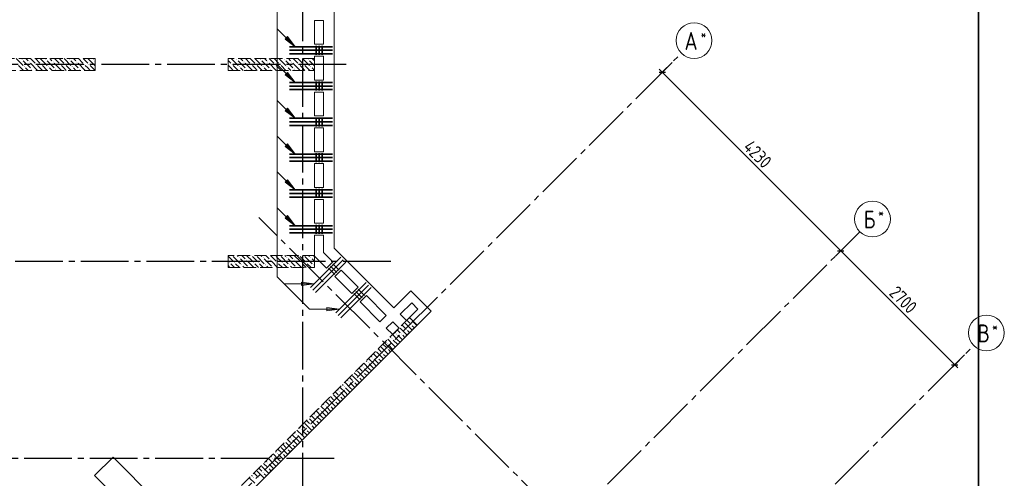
# Model space of a CAD drawing. Header units: millimetres. Extents: x 0 to 43617, y 0 to 59400.
# Tile 16 of 26: x 17081 to 33584, y 28795 to 36483. Entities that reach past the tile are written whole.
import ezdxf

# ---------------------------------------------------------------- set-up
doc = ezdxf.new("R2010")
doc.units = ezdxf.units.MM
doc.linetypes.add('______2', pattern=[270, 200, -70])
doc.linetypes.add('______5', pattern=[1100, 800, -100, 100, -100])
doc.layers.add('S1 Стержни арматуры фон', color=7, linetype='______2', lineweight=13, true_color=0xa0a0a0)
doc.layers.add('Поперечное армирование AW фон', color=7, linetype='______2', lineweight=13, true_color=0xa0a0a0)
for name, color, linetype, lineweight in [('Standard', 7, 'Continuous', 25), ('ЖБ Перекрытие верхний уровень', 7, 'Continuous', 35), ('ЖБ Пилон', 7, 'Continuous', 35), ('ЖБ Стена верхний уровень', 7, 'Continuous', 35), ('Оси', 40, '______5', 18), ('Позиционная метка номер позиции', 7, 'Continuous', 13), ('Примечания', 7, 'Continuous', 25)]:
    doc.layers.add(name, color=color, linetype=linetype, lineweight=lineweight)
doc.styles.add('GOST 2.304-81', font='txt')
doc.styles.add('ISOCPEUR', font='txt')

msp = doc.modelspace()

# ---------------------------------------------------------------- hatches: boundary and pattern name
at = {"layer": 'ЖБ Пилон', "linetype": 'Continuous', "lineweight": 18, "transparency": 33554687}
for points in [[(17114, 35813), (17121, 35820), (17127, 35813), (17121, 35807)], [(17514, 35813), (17521, 35820), (17527, 35813), (17521, 35807)], [(17914, 35813), (17921, 35820), (17927, 35813), (17921, 35807)], [(18314, 35813), (18321, 35820), (18327, 35813), (18321, 35807)], [(20714, 35813), (20721, 35820), (20727, 35813), (20721, 35807)], [(21114, 35813), (21121, 35820), (21127, 35813), (21121, 35807)], [(21514, 35813), (21521, 35820), (21527, 35813), (21521, 35807)], [(21914, 35813), (21921, 35820), (21927, 35813), (21921, 35807)], [(17154, 35693), (17161, 35700), (17167, 35693), (17161, 35687)], [(17234, 35773), (17241, 35780), (17247, 35773), (17241, 35767)], [(17274, 35653), (17281, 35660), (17287, 35653), (17281, 35647)], [(17354, 35733), (17361, 35740), (17367, 35733), (17361, 35727)], [(17434, 35733), (17441, 35740), (17447, 35733), (17441, 35727)], [(17554, 35693), (17561, 35700), (17567, 35693), (17561, 35687)], [(17634, 35773), (17641, 35780), (17647, 35773), (17641, 35767)], [(17674, 35653), (17681, 35660), (17687, 35653), (17681, 35647)], [(17754, 35733), (17761, 35740), (17767, 35733), (17761, 35727)], [(17834, 35733), (17841, 35740), (17847, 35733), (17841, 35727)], [(17954, 35693), (17961, 35700), (17967, 35693), (17961, 35687)], [(18034, 35773), (18041, 35780), (18047, 35773), (18041, 35767)], [(18074, 35653), (18081, 35660), (18087, 35653), (18081, 35647)], [(18154, 35733), (18161, 35740), (18167, 35733), (18161, 35727)], [(18234, 35733), (18241, 35740), (18247, 35733), (18241, 35727)], [(20634, 35733), (20641, 35740), (20647, 35733), (20641, 35727)], [(20754, 35693), (20761, 35700), (20767, 35693), (20761, 35687)], [(20834, 35773), (20841, 35780), (20847, 35773), (20841, 35767)], [(20874, 35653), (20881, 35660), (20887, 35653), (20881, 35647)], [(20954, 35733), (20961, 35740), (20967, 35733), (20961, 35727)], [(21034, 35733), (21041, 35740), (21047, 35733), (21041, 35727)], [(21154, 35693), (21161, 35700), (21167, 35693), (21161, 35687)], [(21234, 35773), (21241, 35780), (21247, 35773), (21241, 35767)], [(21274, 35653), (21281, 35660), (21287, 35653), (21281, 35647)], [(21354, 35733), (21361, 35740), (21367, 35733), (21361, 35727)], [(21434, 35733), (21441, 35740), (21447, 35733), (21441, 35727)], [(21554, 35693), (21561, 35700), (21567, 35693), (21561, 35687)], [(21634, 35773), (21641, 35780), (21647, 35773), (21641, 35767)], [(21674, 35653), (21681, 35660), (21687, 35653), (21681, 35647)], [(21754, 35733), (21761, 35740), (21767, 35733), (21761, 35727)], [(21834, 35733), (21841, 35740), (21847, 35733), (21841, 35727)], [(21954, 35693), (21961, 35700), (21967, 35693), (21961, 35687)], [(20644, 32530), (20641, 32527), (20638, 32530)], [(20964, 32530), (20961, 32527), (20958, 32530)], [(21044, 32530), (21041, 32527), (21038, 32530)], [(21364, 32530), (21361, 32527), (21358, 32530)], [(21444, 32530), (21441, 32527), (21438, 32530)], [(21764, 32530), (21761, 32527), (21758, 32530)], [(21844, 32530), (21841, 32527), (21838, 32530)], [(20594, 32413), (20601, 32420), (20607, 32413), (20601, 32407)], [(20674, 32413), (20681, 32420), (20687, 32413), (20681, 32407)], [(20754, 32493), (20761, 32500), (20767, 32493), (20761, 32487)], [(20794, 32373), (20801, 32380), (20807, 32373), (20801, 32367)], [(20874, 32453), (20881, 32460), (20887, 32453), (20881, 32447)], [(20994, 32413), (21001, 32420), (21007, 32413), (21001, 32407)], [(21074, 32413), (21081, 32420), (21087, 32413), (21081, 32407)], [(21154, 32493), (21161, 32500), (21167, 32493), (21161, 32487)], [(21194, 32373), (21201, 32380), (21207, 32373), (21201, 32367)], [(21274, 32453), (21281, 32460), (21287, 32453), (21281, 32447)], [(21394, 32413), (21401, 32420), (21407, 32413), (21401, 32407)], [(21474, 32413), (21481, 32420), (21487, 32413), (21481, 32407)], [(21554, 32493), (21561, 32500), (21567, 32493), (21561, 32487)], [(21594, 32373), (21601, 32380), (21607, 32373), (21601, 32367)], [(21674, 32453), (21681, 32460), (21687, 32453), (21681, 32447)], [(21794, 32413), (21801, 32420), (21807, 32413), (21801, 32407)], [(21874, 32413), (21881, 32420), (21887, 32413), (21881, 32407)], [(21954, 32493), (21961, 32500), (21967, 32493), (21961, 32487)], [(21994, 32373), (22001, 32380), (22007, 32373), (22001, 32367)], [(20914, 32333), (20921, 32340), (20927, 32333), (20924, 32330), (20918, 32330)], [(21314, 32333), (21321, 32340), (21327, 32333), (21324, 32330), (21318, 32330)], [(21714, 32333), (21721, 32340), (21727, 32333), (21724, 32330), (21718, 32330)]]:
    msp.add_hatch(color=7, dxfattribs=at).paths.add_polyline_path(points, flags=16)
at = {"layer": 'ЖБ Стена верхний уровень', "linetype": 'Continuous', "lineweight": 18, "transparency": 33554687}
for points in [[(23634, 31453), (23641, 31460), (23647, 31453), (23641, 31447)], [(23634, 31373), (23641, 31380), (23647, 31373), (23641, 31367)], [(23394, 31213), (23401, 31220), (23407, 31213), (23401, 31207)], [(23474, 31213), (23481, 31220), (23487, 31213), (23481, 31207)], [(23554, 31293), (23561, 31300), (23567, 31293), (23561, 31287)], [(23234, 31053), (23241, 31060), (23247, 31053), (23241, 31047)], [(23314, 31133), (23321, 31140), (23327, 31133), (23321, 31127)], [(23154, 30893), (23161, 30900), (23167, 30893), (23161, 30887)], [(23234, 30973), (23241, 30980), (23247, 30973), (23241, 30967)], [(22914, 30733), (22921, 30740), (22927, 30733), (22921, 30727)], [(22994, 30813), (23001, 30820), (23007, 30813), (23001, 30807)], [(23074, 30813), (23081, 30820), (23087, 30813), (23081, 30807)], [(22834, 30653), (22841, 30660), (22847, 30653), (22841, 30647)], [(22834, 30573), (22841, 30580), (22847, 30573), (22841, 30567)], [(22594, 30413), (22601, 30420), (22607, 30413), (22601, 30407)], [(22674, 30413), (22681, 30420), (22687, 30413), (22681, 30407)], [(22754, 30493), (22761, 30500), (22767, 30493), (22761, 30487)], [(22434, 30253), (22441, 30260), (22447, 30253), (22441, 30247)], [(22514, 30333), (22521, 30340), (22527, 30333), (22521, 30327)], [(22354, 30093), (22361, 30100), (22367, 30093), (22361, 30087)], [(22434, 30173), (22441, 30180), (22447, 30173), (22441, 30167)], [(22114, 29933), (22121, 29940), (22127, 29933), (22121, 29927)], [(22194, 30013), (22201, 30020), (22207, 30013), (22201, 30007)], [(22274, 30013), (22281, 30020), (22287, 30013), (22281, 30007)], [(22034, 29853), (22041, 29860), (22047, 29853), (22041, 29847)], [(22034, 29773), (22041, 29780), (22047, 29773), (22041, 29767)], [(21794, 29613), (21801, 29620), (21807, 29613), (21801, 29607)], [(21874, 29613), (21881, 29620), (21887, 29613), (21881, 29607)], [(21954, 29693), (21961, 29700), (21967, 29693), (21961, 29687)], [(21634, 29453), (21641, 29460), (21647, 29453), (21641, 29447)], [(21634, 29373), (21641, 29380), (21647, 29373), (21641, 29367)], [(21714, 29533), (21721, 29540), (21727, 29533), (21721, 29527)], [(21394, 29213), (21401, 29220), (21407, 29213), (21401, 29207)], [(21474, 29213), (21481, 29220), (21487, 29213), (21481, 29207)], [(21554, 29293), (21561, 29300), (21567, 29293), (21561, 29287)], [(21234, 29053), (21241, 29060), (21247, 29053), (21241, 29047)], [(21314, 29133), (21321, 29140), (21327, 29133), (21321, 29127)], [(21154, 28893), (21161, 28900), (21167, 28893), (21161, 28887)], [(21234, 28973), (21241, 28980), (21247, 28973), (21241, 28967)], [(20994, 28813), (21001, 28820), (21007, 28813), (21001, 28807)], [(21074, 28813), (21081, 28820), (21087, 28813), (21081, 28807)]]:
    msp.add_hatch(color=7, dxfattribs=at).paths.add_polyline_path(points, flags=16)
at = {"layer": 'Позиционная метка номер позиции', "linetype": 'Continuous', "lineweight": 13, "transparency": 33554687}
for points in [[(21570, 36200), (21698, 36030), (21528, 36157)], [(21570, 35600), (21698, 35430), (21528, 35557)], [(21570, 35000), (21698, 34830), (21528, 34957)], [(21570, 34400), (21698, 34230), (21528, 34357)], [(21570, 33800), (21698, 33630), (21528, 33757)], [(21570, 33200), (21698, 33030), (21528, 33157)], [(21570, 33200), (21698, 33030), (21528, 33157)], [(21805, 32085), (22015, 32055), (21805, 32025)], [(22230, 31660), (22440, 31630), (22230, 31600)], [(22230, 31660), (22440, 31630), (22230, 31600)]]:
    msp.add_hatch(color=7, dxfattribs=at).paths.add_polyline_path(points, flags=16)

# ---------------------------------------------------------------- linework, layer by layer
at = {"layer": 'S1 Стержни арматуры фон', "color": 7, "linetype": 'Continuous', "lineweight": 35, "transparency": 33554687}
for p, q in [((22324, 36030), (21604, 36030)), ((22324, 35970), (21604, 35970)), ((22324, 35910), (21604, 35910)), ((22324, 35430), (21604, 35430)), ((22324, 35370), (21604, 35370)), ((22324, 35310), (21604, 35310)), ((22324, 34830), (21604, 34830)), ((22324, 34770), (21604, 34770)), ((22324, 34710), (21604, 34710)), ((22324, 34230), (21604, 34230)), ((22324, 34170), (21604, 34170)), ((22324, 34110), (21604, 34110)), ((22324, 33630), (21604, 33630)), ((22324, 33570), (21604, 33570)), ((22324, 33510), (21604, 33510)), ((22324, 33030), (21604, 33030)), ((22324, 32970), (21604, 32970)), ((22324, 32910), (21604, 32910)), ((22463, 32502), (21954, 31993)), ((22505, 32459), (21996, 31950)), ((22548, 32417), (22038, 31908)), ((22887, 32078), (22378, 31568)), ((22929, 32035), (22420, 31526)), ((22972, 31993), (22463, 31484))]:
    msp.add_line(p, q, dxfattribs=at)
at = {"layer": 'Standard', "color": 7, "linetype": 'Continuous', "lineweight": 13, "transparency": 33554687}
for p, q in [((27852, 35601), (27799, 35654)), ((27852, 35601), (30843, 32609)), ((30843, 32609), (32753, 30700)), ((32753, 30700), (32806, 30647))]:
    msp.add_line(p, q, dxfattribs=at)
at = {"layer": 'Standard', "color": 251, "linetype": 'Continuous', "lineweight": -3, "true_color": 0x656565, "transparency": 33554687}
for p, q in [((27852, 35601), (28015, 35764)), ((27852, 35601), (27941, 35689)), ((27852, 35601), (27764, 35512)), ((30843, 32609), (30932, 32698)), ((30843, 32609), (30755, 32521)), ((32753, 30700), (32916, 30863)), ((32753, 30700), (32664, 30612)), ((32753, 30700), (32841, 30789))]:
    msp.add_line(p, q, dxfattribs=at)
at = {"layer": 'Standard', "color": 7, "linetype": 'Continuous', "lineweight": 25, "transparency": 33554687}
for p, q in [((27799, 35601), (27905, 35601)), ((30790, 32609), (30897, 32609)), ((32700, 30700), (32806, 30700))]:
    msp.add_line(p, q, dxfattribs=at)
at = {"layer": 'Standard', "color": 254, "linetype": 'Continuous', "lineweight": 35, "true_color": 0xc4c4ff, "transparency": 33554687}
msp.add_lwpolyline([(7324, 10030), (33149, 10030), (33149, 57295), (7324, 57295), (7324, 10030)], dxfattribs=at)
at = {"layer": 'Standard', "color": 251, "linetype": 'Continuous', "lineweight": -3, "true_color": 0x656565, "transparency": 33554687}
msp.add_lwpolyline([(30843, 32609), (30855, 32621), (30855, 32621), (31006, 32772)], dxfattribs=at)
at = {"layer": 'ЖБ Перекрытие верхний уровень', "color": 7, "linetype": 'Continuous', "lineweight": 18, "transparency": 33554687}
for p, q in [((22354, 33070), (22354, 42420)), ((22024, 36470), (22174, 36470)), ((22024, 36070), (22024, 36470)), ((22174, 36470), (22174, 36070)), ((22174, 36070), (22024, 36070)), ((22024, 35470), (22024, 35870)), ((22024, 35870), (22174, 35870)), ((22174, 35870), (22174, 35470)), ((22174, 35470), (22024, 35470)), ((22024, 35270), (22174, 35270)), ((22024, 34870), (22024, 35270)), ((22174, 35270), (22174, 34870)), ((22174, 34870), (22024, 34870)), ((22024, 34270), (22024, 34670)), ((22024, 34670), (22174, 34670)), ((22174, 34670), (22174, 34270)), ((22174, 34270), (22024, 34270)), ((22024, 34070), (22174, 34070)), ((22024, 33670), (22024, 34070)), ((22174, 34070), (22174, 33670)), ((22174, 33670), (22024, 33670)), ((22024, 33070), (22024, 33470)), ((22024, 33470), (22174, 33470)), ((22174, 33470), (22174, 33070)), ((22174, 33070), (22024, 33070)), ((22354, 32653), (22354, 33070)), ((22024, 32516), (22024, 32870)), ((22024, 32870), (22174, 32870)), ((22174, 32870), (22174, 32578)), ((22222, 32318), (22024, 32516)), ((22174, 32578), (22328, 32424)), ((23354, 31653), (22354, 32653)), ((22328, 32424), (22222, 32318)), ((22364, 32177), (22470, 32283)), ((22470, 32283), (22753, 32000)), ((22647, 31894), (22364, 32177)), ((22753, 32000), (22647, 31894)), ((22788, 31752), (22894, 31858)), ((22894, 31858), (23226, 31526)), ((23637, 31936), (23354, 31653)), ((23976, 31597), (23637, 31936)), ((23120, 31420), (22788, 31752)), ((23460, 31547), (23651, 31738)), ((23651, 31738), (23757, 31632)), ((17690, 25311), (23976, 31597)), ((23226, 31526), (23120, 31420)), ((23566, 31441), (23460, 31547)), ((23757, 31632), (23566, 31441)), ((23226, 31314), (23333, 31420)), ((23333, 31420), (23439, 31314)), ((23333, 31208), (23226, 31314)), ((23439, 31314), (23333, 31208)), ((18646, 29152), (18335, 28841)), ((19678, 28119), (18646, 29152)), ((18335, 28841), (19367, 27808))]:
    msp.add_line(p, q, dxfattribs=at)
at = {"layer": 'ЖБ Пилон', "color": 253, "linetype": '______2', "lineweight": 13, "true_color": 0xa0a0a0, "transparency": 33554687}
for p, q in [((18344, 35830), (16544, 35830)), ((18344, 35630), (18344, 35830)), ((22024, 35830), (20574, 35830)), ((20574, 35830), (20574, 35630)), ((22024, 35630), (22024, 35830)), ((16544, 35630), (18344, 35630)), ((20574, 35630), (22024, 35630)), ((22024, 32530), (20574, 32530)), ((20574, 32530), (20574, 32330)), ((22024, 32330), (22024, 32530)), ((20574, 32330), (22024, 32330))]:
    msp.add_line(p, q, dxfattribs=at)
at = {"layer": 'ЖБ Пилон', "color": 9, "linetype": 'Continuous', "lineweight": 18, "true_color": 0xc7c7c7, "transparency": 33554687}
for p, q in [((17024, 35830), (17141, 35713)), ((17221, 35793), (17184, 35830)), ((17264, 35830), (17341, 35753)), ((17344, 35830), (17421, 35753)), ((17424, 35830), (17541, 35713)), ((17621, 35793), (17584, 35830)), ((17664, 35830), (17741, 35753)), ((17744, 35830), (17821, 35753)), ((17824, 35830), (17941, 35713)), ((18021, 35793), (17984, 35830)), ((18064, 35830), (18141, 35753)), ((18144, 35830), (18221, 35753)), ((18224, 35830), (18341, 35713)), ((20624, 35830), (20741, 35713)), ((20821, 35793), (20784, 35830)), ((20864, 35830), (20941, 35753)), ((20944, 35830), (21021, 35753)), ((21024, 35830), (21141, 35713)), ((21221, 35793), (21184, 35830)), ((21264, 35830), (21341, 35753)), ((21344, 35830), (21421, 35753)), ((21424, 35830), (21541, 35713)), ((21621, 35793), (21584, 35830)), ((21664, 35830), (21741, 35753)), ((21744, 35830), (21821, 35753)), ((21824, 35830), (21941, 35713)), ((22021, 35793), (21984, 35830)), ((17061, 35713), (17144, 35630)), ((17141, 35793), (17261, 35673)), ((17181, 35673), (17224, 35630)), ((17261, 35753), (17381, 35633)), ((17421, 35673), (17381, 35713)), ((17461, 35633), (17421, 35673)), ((17461, 35713), (17544, 35630)), ((17541, 35793), (17661, 35673)), ((17581, 35673), (17624, 35630)), ((17661, 35753), (17781, 35633)), ((17821, 35673), (17781, 35713)), ((17861, 35633), (17821, 35673)), ((17861, 35713), (17944, 35630)), ((17941, 35793), (18061, 35673)), ((17981, 35673), (18024, 35630)), ((18061, 35753), (18181, 35633)), ((18221, 35673), (18181, 35713)), ((18261, 35633), (18221, 35673)), ((18261, 35713), (18344, 35630)), ((18341, 35793), (18344, 35790)), ((20574, 35800), (20621, 35753)), ((20621, 35673), (20581, 35713)), ((20661, 35633), (20621, 35673)), ((20661, 35713), (20744, 35630)), ((20741, 35793), (20861, 35673)), ((20781, 35673), (20824, 35630)), ((20861, 35753), (20981, 35633)), ((21021, 35673), (20981, 35713)), ((21061, 35633), (21021, 35673)), ((21061, 35713), (21144, 35630)), ((21141, 35793), (21261, 35673)), ((21181, 35673), (21224, 35630)), ((21261, 35753), (21381, 35633)), ((21421, 35673), (21381, 35713)), ((21461, 35633), (21421, 35673)), ((21461, 35713), (21544, 35630)), ((21541, 35793), (21661, 35673)), ((21581, 35673), (21624, 35630)), ((21661, 35753), (21781, 35633)), ((21821, 35673), (21781, 35713)), ((21861, 35633), (21821, 35673)), ((21861, 35713), (21944, 35630)), ((21941, 35793), (22024, 35710)), ((21981, 35673), (22024, 35630)), ((17304, 35630), (17301, 35633)), ((17704, 35630), (17701, 35633)), ((18104, 35630), (18101, 35633)), ((20574, 35640), (20581, 35633)), ((20904, 35630), (20901, 35633)), ((21304, 35630), (21301, 35633)), ((21704, 35630), (21701, 35633)), ((20621, 32473), (20581, 32513)), ((20661, 32513), (20781, 32393)), ((20724, 32530), (20741, 32513)), ((20804, 32530), (20861, 32473)), ((20884, 32530), (20981, 32433)), ((21021, 32473), (20981, 32513)), ((21061, 32513), (21181, 32393)), ((21124, 32530), (21141, 32513)), ((21204, 32530), (21261, 32473)), ((21284, 32530), (21381, 32433)), ((21421, 32473), (21381, 32513)), ((21461, 32513), (21581, 32393)), ((21524, 32530), (21541, 32513)), ((21604, 32530), (21661, 32473)), ((21684, 32530), (21781, 32433)), ((21821, 32473), (21781, 32513)), ((21861, 32513), (21981, 32393)), ((21924, 32530), (21941, 32513)), ((22004, 32530), (22024, 32510)), ((20574, 32440), (20581, 32433)), ((20604, 32330), (20574, 32360)), ((20661, 32433), (20621, 32473)), ((20621, 32393), (20684, 32330)), ((20701, 32393), (20764, 32330)), ((20781, 32473), (20901, 32353)), ((20844, 32330), (20821, 32353)), ((21004, 32330), (20901, 32433)), ((21061, 32433), (21021, 32473)), ((21021, 32393), (21084, 32330)), ((21101, 32393), (21164, 32330)), ((21181, 32473), (21301, 32353)), ((21244, 32330), (21221, 32353)), ((21404, 32330), (21301, 32433)), ((21461, 32433), (21421, 32473)), ((21421, 32393), (21484, 32330)), ((21501, 32393), (21564, 32330)), ((21581, 32473), (21701, 32353)), ((21644, 32330), (21621, 32353)), ((21804, 32330), (21701, 32433)), ((21861, 32433), (21821, 32473)), ((21821, 32393), (21884, 32330)), ((21901, 32393), (21964, 32330)), ((21981, 32473), (22024, 32430)), ((22024, 32350), (22021, 32353))]:
    msp.add_line(p, q, dxfattribs=at)
at = {"layer": 'ЖБ Стена верхний уровень', "color": 251, "linetype": '______2', "lineweight": 13, "true_color": 0x656565, "transparency": 33554687}
for p, q in [((23615, 31491), (17435, 25311)), ((17563, 25183), (23743, 31363)), ((23743, 31363), (23615, 31491))]:
    msp.add_line(p, q, dxfattribs=at)
at = {"layer": 'ЖБ Стена верхний уровень', "color": 9, "linetype": 'Continuous', "lineweight": 18, "true_color": 0xc7c7c7, "transparency": 33554687}
for p, q in [((23489, 31365), (23541, 31313)), ((23541, 31393), (23657, 31277)), ((23581, 31433), (23569, 31445)), ((23621, 31393), (23581, 31433)), ((23609, 31485), (23621, 31473)), ((23661, 31433), (23737, 31357)), ((23421, 31113), (23329, 31205)), ((23369, 31245), (23381, 31233)), ((23421, 31273), (23409, 31285)), ((23461, 31233), (23421, 31273)), ((23421, 31193), (23497, 31117)), ((23461, 31313), (23577, 31197)), ((23501, 31193), (23537, 31157)), ((23581, 31273), (23617, 31237)), ((23661, 31353), (23697, 31317)), ((23181, 31033), (23169, 31045)), ((23221, 30993), (23181, 31033)), ((23209, 31085), (23221, 31073)), ((23341, 31033), (23249, 31125)), ((23261, 31033), (23337, 30957)), ((23289, 31165), (23301, 31153)), ((23341, 31113), (23417, 31037)), ((23341, 31033), (23377, 30997)), ((23421, 31113), (23457, 31077)), ((23021, 30873), (23009, 30885)), ((23061, 30833), (23021, 30873)), ((23061, 30913), (23177, 30797)), ((23089, 30965), (23141, 30913)), ((23141, 30993), (23257, 30877)), ((23181, 30873), (23217, 30837)), ((23261, 30953), (23297, 30917)), ((22941, 30633), (22849, 30725)), ((22889, 30765), (22901, 30753)), ((23021, 30713), (22929, 30805)), ((22941, 30713), (23017, 30637)), ((22969, 30845), (22981, 30833)), ((23021, 30793), (23097, 30717)), ((23021, 30713), (23057, 30677)), ((23101, 30793), (23137, 30757)), ((22689, 30565), (22741, 30513)), ((22741, 30593), (22857, 30477)), ((22781, 30633), (22769, 30645)), ((22821, 30593), (22781, 30633)), ((22809, 30685), (22821, 30673)), ((22861, 30633), (22937, 30557)), ((22861, 30553), (22897, 30517)), ((22941, 30633), (22977, 30597)), ((22621, 30313), (22529, 30405)), ((22569, 30445), (22581, 30433)), ((22621, 30473), (22609, 30485)), ((22661, 30433), (22621, 30473)), ((22621, 30393), (22697, 30317)), ((22661, 30513), (22777, 30397)), ((22701, 30393), (22737, 30357)), ((22781, 30473), (22817, 30437)), ((22381, 30233), (22369, 30245)), ((22421, 30193), (22381, 30233)), ((22409, 30285), (22421, 30273)), ((22541, 30233), (22449, 30325)), ((22461, 30233), (22537, 30157)), ((22489, 30365), (22501, 30353)), ((22541, 30313), (22617, 30237)), ((22541, 30233), (22577, 30197)), ((22621, 30313), (22657, 30277)), ((22169, 30045), (22181, 30033)), ((22221, 30073), (22209, 30085)), ((22261, 30033), (22221, 30073)), ((22261, 30113), (22377, 29997)), ((22289, 30165), (22341, 30113)), ((22341, 30193), (22457, 30077)), ((22381, 30073), (22417, 30037)), ((22461, 30153), (22497, 30117)), ((22009, 29885), (22021, 29873)), ((22141, 29833), (22049, 29925)), ((22089, 29965), (22101, 29953)), ((22221, 29913), (22129, 30005)), ((22141, 29913), (22217, 29837)), ((22221, 29993), (22297, 29917)), ((22221, 29913), (22257, 29877)), ((22301, 29993), (22337, 29957)), ((21861, 29713), (21977, 29597)), ((21889, 29765), (21941, 29713)), ((21941, 29793), (22057, 29677)), ((21981, 29833), (21969, 29845)), ((22021, 29793), (21981, 29833)), ((22061, 29833), (22137, 29757)), ((22061, 29753), (22097, 29717)), ((22141, 29833), (22177, 29797)), ((21689, 29565), (21701, 29553)), ((21821, 29513), (21729, 29605)), ((21769, 29645), (21781, 29633)), ((21821, 29673), (21809, 29685)), ((21861, 29633), (21821, 29673)), ((21821, 29593), (21897, 29517)), ((21901, 29593), (21937, 29557)), ((21981, 29673), (22017, 29637)), ((21541, 29393), (21657, 29277)), ((21581, 29433), (21569, 29445)), ((21621, 29393), (21581, 29433)), ((21609, 29485), (21621, 29473)), ((21741, 29433), (21649, 29525)), ((21661, 29433), (21737, 29357)), ((21741, 29513), (21817, 29437)), ((21741, 29433), (21777, 29397)), ((21821, 29513), (21857, 29477)), ((21369, 29245), (21381, 29233)), ((21421, 29273), (21409, 29285)), ((21461, 29233), (21421, 29273)), ((21461, 29313), (21577, 29197)), ((21489, 29365), (21541, 29313)), ((21581, 29273), (21617, 29237)), ((21661, 29353), (21697, 29317)), ((21209, 29085), (21221, 29073)), ((21341, 29033), (21249, 29125)), ((21289, 29165), (21301, 29153)), ((21421, 29113), (21329, 29205)), ((21341, 29113), (21417, 29037)), ((21421, 29193), (21497, 29117)), ((21421, 29113), (21457, 29077)), ((21501, 29193), (21537, 29157)), ((21021, 28873), (21009, 28885)), ((21061, 28913), (21177, 28797)), ((21089, 28965), (21141, 28913)), ((21141, 28993), (21257, 28877)), ((21181, 29033), (21169, 29045)), ((21221, 28993), (21181, 29033)), ((21261, 29033), (21337, 28957)), ((21261, 28953), (21297, 28917)), ((21341, 29033), (21377, 28997)), ((21021, 28713), (20929, 28805)), ((20969, 28845), (20981, 28833)), ((21061, 28833), (21021, 28873)), ((21181, 28873), (21217, 28837))]:
    msp.add_line(p, q, dxfattribs=at)
at = {"layer": 'Оси', "color": 8, "linetype": '______5', "lineweight": -3, "transparency": 33554687}
for p, q in [((21824, 57820), (21824, 7100)), ((9516, 17264), (28172, 35920)), ((22554, 35730), (4600, 35730)), ((29170, 25087), (21090, 33167)), ((12153, 13919), (31163, 32929)), ((23304, 32430), (4600, 32430)), ((14416, 12363), (33072, 31020)), ((22354, 29130), (4600, 29130))]:
    msp.add_line(p, q, dxfattribs=at)
at = {"layer": 'Оси', "color": 7, "linetype": 'Continuous', "lineweight": 13, "transparency": 33554687}
for centre in [(28384, 36132), (31375, 33141), (33284, 31232)]:
    msp.add_circle(centre, 300, dxfattribs=at)
at = {"layer": 'Позиционная метка номер позиции', "color": 7, "linetype": 'Continuous', "lineweight": 13, "transparency": 33554687}
for p, q in [((21698, 36030), (21398, 36330)), ((21528, 36157), (21570, 36200)), ((21698, 36030), (21528, 36157)), ((21549, 36179), (21539, 36189)), ((21570, 36200), (21698, 36030)), ((21698, 36030), (21698, 36030)), ((21698, 36030), (21698, 36030)), ((21698, 36030), (21698, 36030)), ((21698, 35430), (21398, 35730)), ((21528, 35557), (21570, 35600)), ((21698, 35430), (21528, 35557)), ((21549, 35579), (21539, 35589)), ((21570, 35600), (21698, 35430)), ((21698, 35430), (21698, 35430)), ((21698, 35430), (21698, 35430)), ((21698, 35430), (21698, 35430)), ((21698, 34830), (21398, 35130)), ((21528, 34957), (21570, 35000)), ((21549, 34979), (21539, 34989)), ((21570, 35000), (21698, 34830)), ((21698, 34830), (21528, 34957)), ((21698, 34830), (21698, 34830)), ((21698, 34830), (21698, 34830)), ((21698, 34830), (21698, 34830)), ((21698, 34230), (21398, 34530)), ((21528, 34357), (21570, 34400)), ((21698, 34230), (21528, 34357)), ((21549, 34379), (21539, 34389)), ((21570, 34400), (21698, 34230)), ((21698, 34230), (21698, 34230)), ((21698, 34230), (21698, 34230)), ((21698, 34230), (21698, 34230)), ((21698, 33630), (21398, 33930)), ((21528, 33757), (21570, 33800)), ((21698, 33630), (21528, 33757)), ((21549, 33779), (21539, 33789)), ((21570, 33800), (21698, 33630)), ((21698, 33630), (21698, 33630)), ((21698, 33630), (21698, 33630)), ((21698, 33630), (21698, 33630)), ((21698, 33030), (21398, 33330)), ((21528, 33157), (21570, 33200)), ((21528, 33157), (21570, 33200)), ((21549, 33179), (21539, 33189)), ((21549, 33179), (21539, 33189)), ((21570, 33200), (21698, 33030)), ((21570, 33200), (21698, 33030)), ((21698, 33030), (21528, 33157)), ((21698, 33030), (21528, 33157)), ((21698, 33030), (21698, 33030)), ((21698, 33030), (21698, 33030)), ((21698, 33030), (21698, 33030)), ((21698, 33030), (21698, 33030)), ((21698, 33030), (21698, 33030)), ((21698, 33030), (21698, 33030)), ((22015, 32055), (21515, 32055)), ((21805, 32055), (21790, 32055)), ((21805, 32025), (21805, 32085)), ((21805, 32085), (22015, 32055)), ((22015, 32055), (21805, 32025)), ((22015, 32055), (22015, 32055)), ((22015, 32055), (22015, 32055)), ((22015, 32055), (22015, 32055)), ((22440, 31630), (21940, 31630)), ((22230, 31630), (22215, 31630)), ((22230, 31630), (22215, 31630)), ((22230, 31600), (22230, 31660)), ((22230, 31660), (22440, 31630)), ((22230, 31600), (22230, 31660)), ((22230, 31660), (22440, 31630)), ((22440, 31630), (22230, 31600)), ((22440, 31630), (22230, 31600)), ((22440, 31630), (22440, 31630)), ((22440, 31630), (22440, 31630)), ((22440, 31630), (22440, 31630)), ((22440, 31630), (22440, 31630)), ((22440, 31630), (22440, 31630)), ((22440, 31630), (22440, 31630))]:
    msp.add_line(p, q, dxfattribs=at)
for points in [[(21698, 33030), (21398, 33330), (21398, 41950), (20598, 41950)], [(22440, 31630), (21940, 31630), (21398, 32172), (21398, 41950), (20598, 41950)]]:
    msp.add_lwpolyline(points, dxfattribs=at)
at = {"layer": 'Поперечное армирование AW фон', "color": 7, "linetype": 'Continuous', "lineweight": 35, "transparency": 33554687}
for p, q in [((22049, 36045), (22049, 35895)), ((22099, 36045), (22099, 35895)), ((22149, 36045), (22149, 35895)), ((22049, 35445), (22049, 35295)), ((22099, 35445), (22099, 35295)), ((22149, 35445), (22149, 35295)), ((22049, 34845), (22049, 34695)), ((22099, 34845), (22099, 34695)), ((22149, 34845), (22149, 34695)), ((22049, 34245), (22049, 34095)), ((22099, 34245), (22099, 34095)), ((22149, 34245), (22149, 34095)), ((22049, 33645), (22049, 33495)), ((22099, 33645), (22099, 33495)), ((22149, 33645), (22149, 33495)), ((22049, 33045), (22049, 32895)), ((22099, 33045), (22099, 32895)), ((22149, 33045), (22149, 32895)), ((22293, 32353), (22399, 32247)), ((22328, 32389), (22434, 32283)), ((22258, 32318), (22364, 32212)), ((22682, 31894), (22788, 31788)), ((22717, 31929), (22823, 31823)), ((22753, 31964), (22859, 31858))]:
    msp.add_line(p, q, dxfattribs=at)

# ---------------------------------------------------------------- texts
at = {"layer": 'Standard', "color": 7, "linetype": 'Continuous', "lineweight": 25, "transparency": 33554687, "char_height": 220, "attachment_point": 7, "rotation": 315, "style": 'GOST 2.304-81'}
for s, insert, width in [('4230', (29195, 34328), 657.05), ('2700', (31640, 31884), 672.62)]:
    msp.add_mtext(s, dxfattribs=dict(at, insert=insert, width=width))
at = {"layer": 'Оси', "color": 7, "linetype": 'Continuous', "lineweight": 25, "transparency": 33554687, "attachment_point": 7, "style": 'ISOCPEUR'}
for s, insert, char_height, width in [('\\W0.80;*', (28493, 36150), 180, 215.9), ('\\W0.82;А', (28223, 35975), 300, 392.65), ('\\W0.80;*', (31469, 33159), 180, 215.89), ('\\W0.80;Б', (31229, 32984), 300, 359.83), ('\\W0.80;В', (33138, 31074), 300, 359.83), ('\\W0.80;*', (33378, 31249), 180, 215.91)]:
    msp.add_mtext(s, dxfattribs=dict(at, insert=insert, char_height=char_height, width=width))
at = {"layer": 'Примечания', "color": 251, "linetype": 'Continuous', "lineweight": 25, "true_color": 0x656565, "transparency": 33554687, "insert": (14234, 34038), "char_height": 250, "width": 2505.58, "attachment_point": 7, "style": 'GOST 2.304-81'}
msp.add_mtext('Плита\\~перекрытия', dxfattribs=at)

doc.saveas('drawing.dxf')
